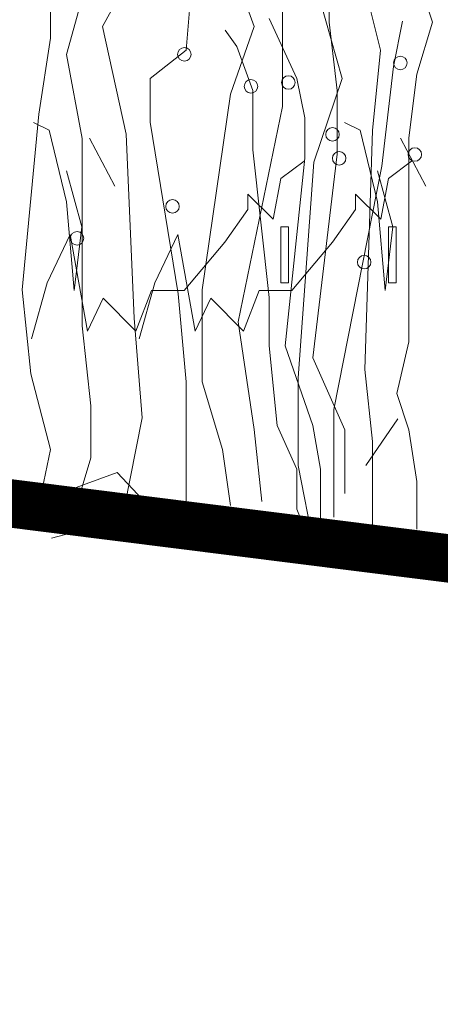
# Model space of a CAD drawing. Header units: millimetres. Extents: x 16698 to 93787, y -21104 to 39413.
# Tile 227 of 256: x 54524 to 54550, y 19688 to 19750. Entities that reach past the tile are written whole.
import ezdxf

# ---------------------------------------------------------------- set-up
doc = ezdxf.new("R2010")
doc.units = ezdxf.units.MM
doc.layers.add('__MODUS_ŚCIANY', color=2, linetype='Continuous', lineweight=35)
doc.layers.add('_MODUS - zielen', color=66, linetype='Continuous', lineweight=9)

msp = doc.modelspace()

# ---------------------------------------------------------------- linework, layer by layer
at = {"layer": '__MODUS_ŚCIANY', "ltscale": 2, "const_width": 3}
msp.add_lwpolyline([(51921.59792, 19704.92356), (53078.13625, 19704.92356), (53384.79919, 19720.01898), (53624.88625, 19719.92356), (53630.88625, 19719.92356), (53800.13625, 19719.92356), (53900.13625, 19719.92356), (54516.33569, 19720.43431), (54758.95855, 19689.92356)], dxfattribs=at)
at = {"layer": '_MODUS - zielen', "transparency": 33554687}
for p, q in [((54543.09461, 19749.46626), (54543.09461, 19755.15379)), ((54529.02306, 19749.20317), (54531.47709, 19753.67618)), ((54534.21743, 19747.72204), (54534.70823, 19753.91316)), ((54526.77353, 19747.45544), (54528.28685, 19752.93561)), ((54543.91085, 19745.97431), (54542.15213, 19752.16543)), ((54549.51599, 19749.46626), (54548.53438, 19752.42851)), ((54538.43018, 19749.20317), (54537.44857, 19751.92845)), ((54546.28485, 19747.71853), (54545.30324, 19751.68795)), ((54525.79192, 19748.46261), (54525.79192, 19750.6843)), ((54540.18891, 19744.22658), (54540.18891, 19750.6843)), ((54541.09048, 19745.9708), (54539.37266, 19749.70324)), ((54530.49548, 19742.50847), (54529.02306, 19749.20317)), ((54536.95776, 19744.99677), (54538.43018, 19749.20317)), ((54543.58541, 19745.23023), (54543.09461, 19749.46626)), ((54547.1011, 19746.71488), (54547.65601, 19749.53906)), ((54548.53438, 19746.2374), (54549.51599, 19749.46626)), ((54537.36853, 19747.95551), (54536.63232, 19748.96268)), ((54525.05571, 19743.75262), (54525.79192, 19748.46261)), ((54538.35014, 19745.23023), (54537.36853, 19747.95551)), ((54527.75514, 19742.24187), (54526.77353, 19747.45544)), ((54531.9679, 19745.97431), (54534.21743, 19747.72204)), ((54545.79404, 19742.74194), (54546.28485, 19747.71853)), ((54546.36489, 19740.52376), (54547.1011, 19746.71488)), ((54548.04357, 19742.26798), (54548.53438, 19746.2374)), ((54531.9679, 19743.24904), (54531.9679, 19745.97431)), ((54541.58129, 19743.51213), (54541.09048, 19745.9708)), ((54542.15213, 19740.76074), (54543.91085, 19745.97431)), ((54535.19904, 19732.8219), (54536.95776, 19744.99677)), ((54538.35014, 19744.72665), (54538.35014, 19745.23023)), ((54543.58541, 19741.26081), (54543.58541, 19745.23023)), ((54537.44857, 19730.83719), (54540.18891, 19744.22658)), ((54538.35014, 19741.52742), (54538.35014, 19744.72665)), ((54524.03319, 19732.8219), (54525.05571, 19743.75262)), ((54525.69883, 19742.74459), (54524.73883, 19743.22459)), ((54533.72662, 19732.58492), (54531.9679, 19743.24904)), ((54541.58129, 19741.02383), (54541.58129, 19743.51213)), ((54545.01427, 19742.74459), (54544.05427, 19743.22459)), ((54526.77883, 19738.30459), (54525.69883, 19742.74459)), ((54530.98629, 19731.07417), (54530.49548, 19742.50847)), ((54546.09427, 19738.30459), (54545.01427, 19742.74459)), ((54545.30324, 19727.87142), (54545.79404, 19742.74194)), ((54527.75514, 19730.60021), (54527.75514, 19742.24187)), ((54529.77883, 19739.26459), (54528.21883, 19742.26459)), ((54549.09427, 19739.26459), (54547.53427, 19742.26459)), ((54548.04357, 19729.58953), (54548.04357, 19742.26798)), ((54539.37266, 19732.34442), (54538.35014, 19741.52742)), ((54542.07209, 19728.61198), (54543.58541, 19741.26081)), ((54540.09427, 19739.74459), (54541.53427, 19740.82459)), ((54540.35427, 19729.35255), (54541.58129, 19741.02383)), ((54541.17052, 19727.37135), (54542.15213, 19740.76074)), ((54543.37915, 19725.38664), (54546.36489, 19740.52376)), ((54546.78031, 19739.74459), (54548.22031, 19740.82459)), ((54526.77883, 19740.22459), (54527.73883, 19736.74459)), ((54546.09427, 19740.22459), (54547.05427, 19736.74459)), ((54539.61427, 19737.22459), (54540.09427, 19739.74459)), ((54546.30031, 19737.22459), (54546.78031, 19739.74459)), ((54538.05427, 19737.82459), (54538.05427, 19738.78459)), ((54538.05427, 19738.78459), (54539.61427, 19737.22459)), ((54544.74031, 19737.82459), (54544.74031, 19738.78459)), ((54544.74031, 19738.78459), (54546.30031, 19737.22459)), ((54527.25883, 19732.78459), (54526.77883, 19738.30459)), ((54546.57427, 19732.78459), (54546.09427, 19738.30459)), ((54536.61427, 19735.78459), (54538.05427, 19737.82459)), ((54543.30031, 19735.78459), (54544.74031, 19737.82459)), ((54525.57427, 19733.26459), (54527.01427, 19736.26459)), ((54527.01427, 19736.26459), (54528.09427, 19730.26459)), ((54527.73883, 19736.74459), (54527.25883, 19732.78459)), ((54532.26031, 19733.26459), (54533.70031, 19736.26459)), ((54533.70031, 19736.26459), (54534.78031, 19730.26459)), ((54540.09427, 19736.74459), (54540.57427, 19736.74459)), ((54540.09427, 19733.26459), (54540.09427, 19736.74459)), ((54540.57427, 19736.74459), (54540.57427, 19733.26459)), ((54547.05427, 19736.74459), (54546.57427, 19732.78459)), ((54546.78031, 19736.74459), (54547.26031, 19736.74459)), ((54546.78031, 19733.26459), (54546.78031, 19736.74459)), ((54547.26031, 19736.74459), (54547.26031, 19733.26459)), ((54534.09427, 19732.78459), (54536.61427, 19735.78459)), ((54540.78031, 19732.78459), (54543.30031, 19735.78459)), ((54524.61427, 19729.78459), (54525.57427, 19733.26459)), ((54531.30031, 19729.78459), (54532.26031, 19733.26459)), ((54540.57427, 19733.26459), (54540.09427, 19733.26459)), ((54547.26031, 19733.26459), (54546.78031, 19733.26459)), ((54524.5649, 19727.60833), (54524.03319, 19732.8219)), ((54531.09427, 19730.26459), (54532.05427, 19732.78459)), ((54532.05427, 19732.78459), (54534.09427, 19732.78459)), ((54534.21743, 19727.10475), (54533.72662, 19732.58492)), ((54535.19904, 19727.10475), (54535.19904, 19732.8219)), ((54537.78031, 19730.26459), (54538.74031, 19732.78459)), ((54538.74031, 19732.78459), (54540.78031, 19732.78459)), ((54528.09427, 19730.26459), (54529.05427, 19732.30459)), ((54529.05427, 19732.30459), (54531.09427, 19730.26459)), ((54534.78031, 19730.26459), (54535.74031, 19732.30459)), ((54535.74031, 19732.30459), (54537.78031, 19730.26459)), ((54539.37266, 19729.35255), (54539.37266, 19732.34442)), ((54531.47709, 19724.88305), (54530.98629, 19731.07417)), ((54538.43018, 19724.14249), (54537.44857, 19730.83719)), ((54528.28685, 19725.62362), (54527.75514, 19730.60021)), ((54547.30736, 19726.39029), (54548.04357, 19729.58953)), ((54539.86346, 19724.40558), (54539.37266, 19729.35255)), ((54542.07209, 19724.40558), (54540.35427, 19729.35255)), ((54544.07622, 19724.13898), (54542.07209, 19728.61198)), ((54545.79404, 19723.39841), (54545.30324, 19727.87142)), ((54525.79192, 19722.89834), (54524.5649, 19727.60833)), ((54534.21743, 19718.69194), (54534.21743, 19727.10475)), ((54536.46696, 19722.89834), (54535.19904, 19727.10475)), ((54541.17052, 19721.9208), (54541.17052, 19727.37135)), ((54548.04357, 19724.13898), (54547.30736, 19726.39029)), ((54528.28685, 19722.39476), (54528.28685, 19725.62362)), ((54543.37915, 19718.69194), (54543.37915, 19725.38664)), ((54530.00467, 19717.44779), (54531.47709, 19724.88305)), ((54545.38327, 19721.9208), (54547.35606, 19724.82002)), ((54538.92099, 19719.66949), (54538.43018, 19724.14249)), ((54541.09048, 19721.68031), (54539.86346, 19724.40558)), ((54542.5629, 19721.68031), (54542.07209, 19724.40558)), ((54544.07622, 19720.16955), (54544.07622, 19724.13898)), ((54548.53438, 19720.91012), (54548.04357, 19724.13898)), ((54545.79404, 19717.94786), (54545.79404, 19723.39841)), ((54525.05571, 19719.43251), (54525.79192, 19722.89834)), ((54536.95776, 19719.43251), (54536.46696, 19722.89834)), ((54527.26434, 19718.92892), (54528.28685, 19722.39476)), ((54541.09048, 19719.19201), (54541.09048, 19721.68031)), ((54542.15213, 19716.94421), (54541.17052, 19721.9208)), ((54542.5629, 19718.45145), (54542.5629, 19721.68031)), ((54526.92513, 19720.38745), (54529.92513, 19721.46745)), ((54529.92513, 19721.46745), (54531.84513, 19719.42745)), ((54524.88513, 19717.98745), (54526.92513, 19720.38745)), ((54548.53438, 19717.94786), (54548.53438, 19720.91012)), ((54531.84513, 19719.42745), (54534.84513, 19717.98745)), ((54541.58129, 19717.94786), (54541.09048, 19719.19201)), ((54533.72662, 19717.44779), (54534.21743, 19718.69194)), ((54529.92513, 19718.46745), (54525.84513, 19717.38745))]:
    msp.add_line(p, q, dxfattribs=at)
for points in [[(54533.68266, 19747.46726, 1), (54534.52421, 19747.46726, 1)], [(54547.09803, 19746.93406, 1), (54547.93958, 19746.93406, 1)], [(54540.14494, 19745.71953, 1), (54540.98649, 19745.71953, 1)], [(54537.81537, 19745.47904, 1), (54538.65692, 19745.47904, 1)], [(54542.88528, 19742.49067, 1), (54543.72683, 19742.49067, 1)], [(54543.29605, 19741.00603, 1), (54544.13759, 19741.00603, 1)], [(54547.99961, 19741.24301, 1), (54548.84116, 19741.24301, 1)], [(54532.94645, 19738.01767, 1), (54533.788, 19738.01767, 1)], [(54527.01587, 19736.03296, 1), (54527.85742, 19736.03296, 1)], [(54544.8485, 19734.55183, 1), (54545.69005, 19734.55183, 1)]]:
    msp.add_lwpolyline(points, format="xyb", close=True, dxfattribs=at)

doc.saveas('drawing.dxf')
